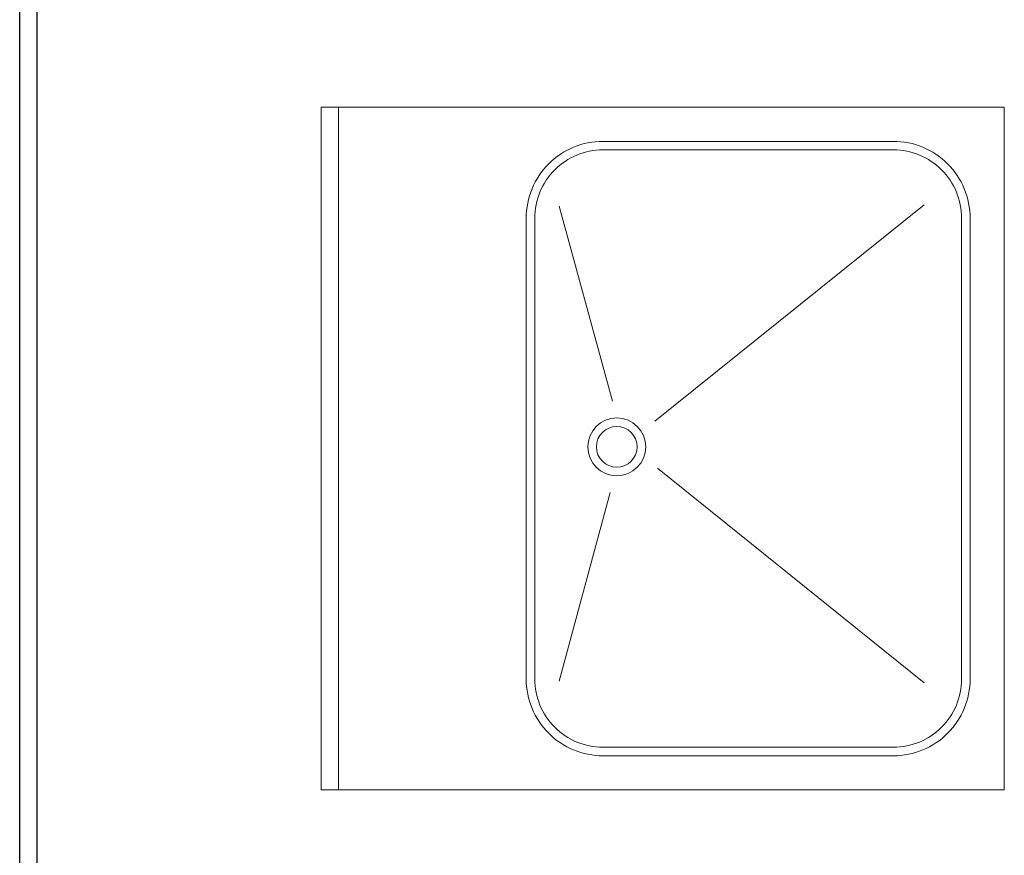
# Model space of a CAD drawing. Header units: millimetres. Extents: x 69858 to 162505, y 5570 to 25972.
# Tile 34 of 53: x 71794 to 72371, y 19574 to 20064. Entities that reach past the tile are written whole.
import ezdxf

# ---------------------------------------------------------------- set-up
doc = ezdxf.new("R2010")
doc.units = ezdxf.units.MM
doc.header["$LTSCALE"] = 2.5
doc.layers.add('Arch', color=7, linetype='Continuous')
for name, color, linetype, lineweight in [('FURNITURES', 30, 'Continuous', 15), ('K Equipment', 30, 'Continuous', 9), ('WALL', 132, 'Continuous', 25)]:
    doc.layers.add(name, color=color, linetype=linetype, lineweight=lineweight)

# ---------------------------------------------------------------- blocks, each defined once
blk = doc.blocks.new('H-WASH')
at = {"layer": 'FURNITURES', "color": 8}
for p, q in [((-20, 0), (-20, -40)), ((20, 0), (-20, 0)), ((20, -40), (20, 0)), ((20, -1), (-20, -1)), ((-2.566, -16.927), (-13.624, -13.925)), ((2.781, -17.054), (14.192, -13.925)), ((1.603, -19.539), (14.288, -35.313)), ((-1.154, -19.688), (-13.719, -35.313)), ((-20, -40), (20, -40))]:
    blk.add_line(p, q, dxfattribs=at)
for points in [[(-13.5, -38), (13.5, -38, 0.414214), (18, -33.5), (18, -16.5, 0.414214), (13.5, -12), (-13.5, -12, 0.414214), (-18, -16.5), (-18, -33.5, 0.414214)], [(-13.5, -37.5), (13.5, -37.5, 0.414214), (17.5, -33.5), (17.5, -16.5, 0.414214), (13.5, -12.5), (-13.5, -12.5, 0.414214), (-17.5, -16.5), (-17.5, -33.5, 0.414214)]]:
    blk.add_lwpolyline(points, format="xyb", close=True, dxfattribs=at)
for radius in [1.693, 1.193]:
    blk.add_circle((0.1, -17.305), radius, dxfattribs=at)
blk = doc.blocks.new('*U93')
at = {"color": 8}
blk.add_lwpolyline([(0, -100), (7713.29, -100), (7713.29, -90), (0, -90)], close=True, dxfattribs=at)
blk = doc.blocks.new('ARCH')
at = {"layer": 'K Equipment', "color": 8, "xscale": 10, "yscale": 10, "zscale": 10, "rotation": 89.99999999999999}
blk.add_blockref('H-WASH', (115887.44, 16945.3), dxfattribs=at)
at = {"layer": 'WALL', "color": 8, "xscale": -1, "rotation": 89.99999999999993}
blk.add_blockref('*U93', (115620.83, 21923.86), dxfattribs=at)

msp = doc.modelspace()

# ---------------------------------------------------------------- block references
at = {"layer": 'Arch'}
msp.add_blockref('ARCH', (-43916.74, 2867.04), dxfattribs=at)

doc.saveas('drawing.dxf')
